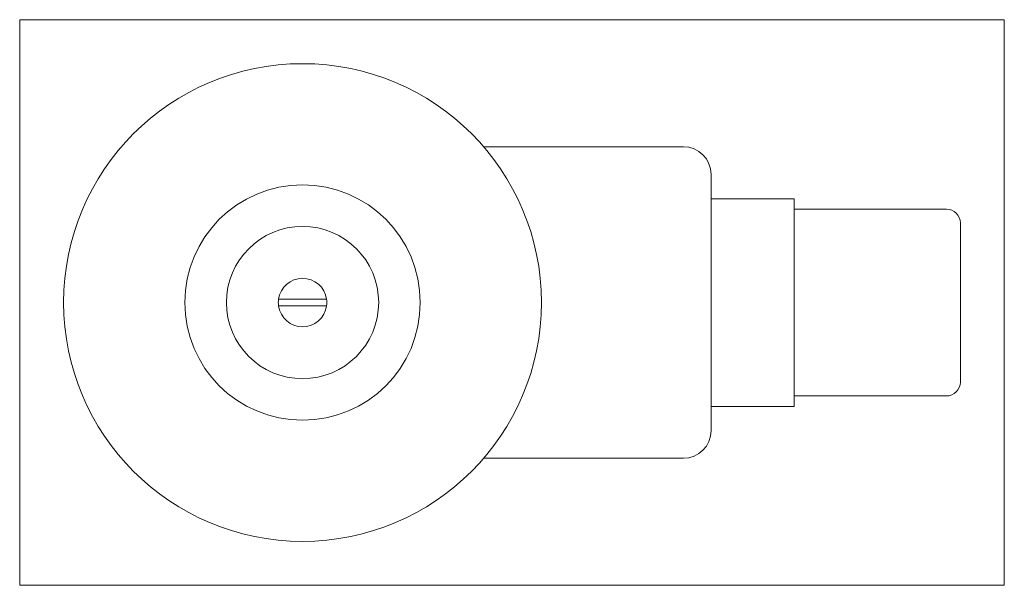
# Model space of a CAD drawing. Extents: x 28 to 170, y 35 to 116.
import ezdxf
from ezdxf.xclip import XClip

# ---------------------------------------------------------------- set-up
doc = ezdxf.new("R2010")
doc.units = 0
doc.header["$LTSCALE"] = 25.4
doc.header["$MEASUREMENT"] = 0
doc.header["$XCLIPFRAME"] = 2
doc.layers.get('0').update_dxf_attribs({"linetype": 'CONTINUOUS'})
for name, color, linetype in [('CEWKA_25', 7, 'CONTINUOUS'), ('W-008_WKRĘT_M4X1', 7, 'CONTINUOUS'), ('WA_007_01_00_007', 7, 'CONTINUOUS')]:
    doc.layers.add(name, color=color, linetype=linetype)

# ---------------------------------------------------------------- blocks, each defined once
blk = doc.blocks.new('SE1')
at = {"layer": 'CEWKA_25', "color": 7, "linetype": 'CONTINUOUS', "lineweight": 0}
for p, q in [((94.67, 97.85), (123.52, 97.85)), ((127.52, 93.85), (127.52, 56.85)), ((127.52, 90.35), (139.52, 90.35)), ((139.52, 90.35), (139.52, 86.85)), ((139.52, 88.85), (161.52, 88.85)), ((139.52, 63.85), (139.52, 86.85)), ((163.52, 86.85), (163.52, 63.85)), ((139.52, 63.85), (139.52, 60.35)), ((161.52, 61.85), (139.52, 61.85)), ((139.52, 60.35), (127.52, 60.35)), ((123.52, 52.85), (94.67, 52.85))]:
    blk.add_line(p, q, dxfattribs=at)
blk.add_circle((68.52, 75.35), 34.5, dxfattribs=at)
for centre, radius, start, end in [((123.52, 93.85), 4, 0, 90), ((161.52, 86.85), 2, 0, 90), ((161.52, 63.85), 2, 270, 360), ((123.52, 56.85), 4, 270, 360)]:
    blk.add_arc(centre, radius, start, end, dxfattribs=at)
at = {"layer": 'W-008_WKRĘT_M4X1', "color": 7, "linetype": 'CONTINUOUS', "lineweight": 0}
for p, q in [((65.06, 75.85), (71.98, 75.85)), ((71.98, 74.85), (65.06, 74.85))]:
    blk.add_line(p, q, dxfattribs=at)
for start, end in [(8.2132, 171.7868), (171.7868, 188.2132), (351.7868, 8.2132), (188.2132, 351.7868)]:
    blk.add_arc((68.52, 75.35), 3.5, start, end, dxfattribs=at)
at = {"layer": 'WA_007_01_00_007', "color": 7, "linetype": 'CONTINUOUS', "lineweight": 0}
for radius in [17, 11]:
    blk.add_circle((68.52, 75.35), radius, dxfattribs=at)

msp = doc.modelspace()

# ---------------------------------------------------------------- block references
at = {"color": 0, "lineweight": 0}
ref = msp.add_blockref('SE1', (0, 0), dxfattribs=at)
XClip(ref).set_block_clipping_path([(27.6705707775, 34.5048008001), (169.8705724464, 116.2047990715)])
ref.dxf.unprotected_set("ltscale", 0)

doc.saveas('drawing.dxf')
